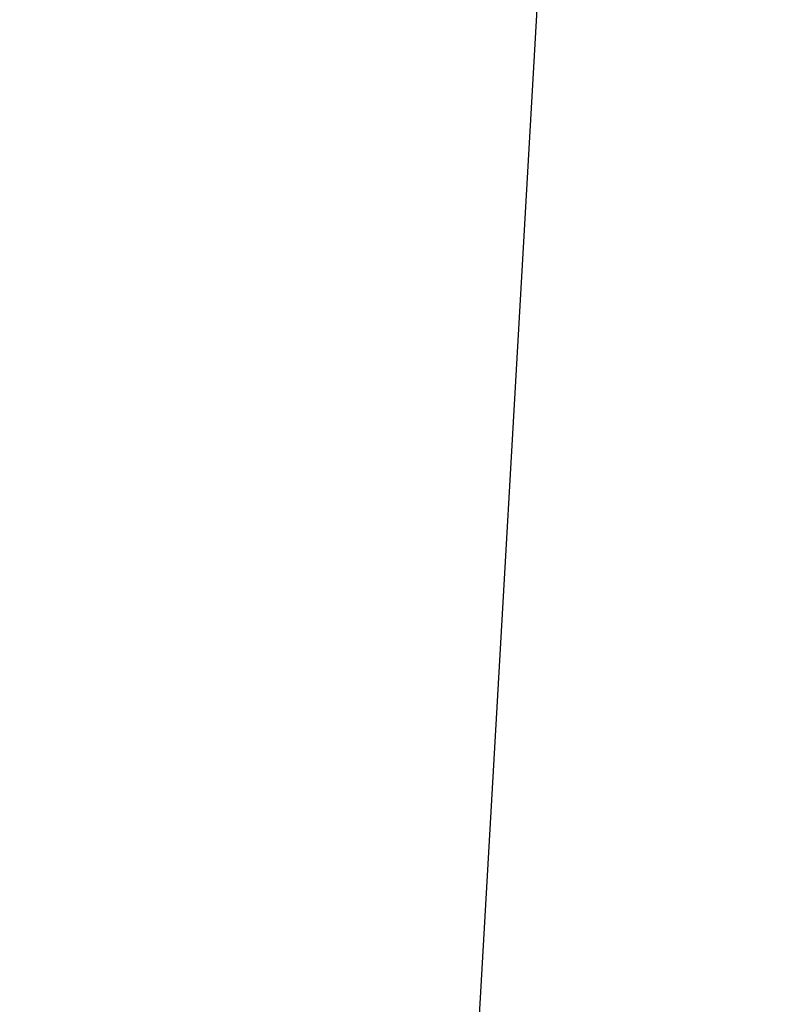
# Model space of a CAD drawing. Header units: millimetres. Extents: x 22 to 142, y -60 to 60.
# Tile 61 of 256: x 80.45869 to 80.46639, y -1.6757 to -1.66579. Entities that reach past the tile are written whole.
import ezdxf

# ---------------------------------------------------------------- set-up
doc = ezdxf.new("R2010")
doc.units = ezdxf.units.MM
doc.header["$LTSCALE"] = 25.4
doc.layers.get('0').update_dxf_attribs({"true_color": 0xff5454})

# ---------------------------------------------------------------- blocks, each defined once
blk = doc.blocks.new('GEOMETRIC-9696.STL#1')
at = {"color": 253, "true_color": 0xa8a7ac}
mesh = blk.add_polyface(dxfattribs=at)
corners = [(81.2116241, -0.3442893, 1104.9447021), (80.4210434, -1.5789469, 1126.815918), (80.7334061, -0.2502837, 1104.9260254), (80.8997574, -1.6708336, 1126.7995605)]
mesh.append_faces([[corners[k] for k in face] for face in [(0, 1, 2), (1, 0, 3)]], dxfattribs={"vtx0": -1, "color": 253})
mesh = blk.add_polyface(dxfattribs=at)
corners = [(81.010788, -0.5037208, 691.694397), (80.4588394, -1.7537459, 713.6381226), (80.5373154, -0.3873547, 691.6819458), (80.9324875, -1.8679732, 713.6160278)]
mesh.append_faces([[corners[k] for k in face] for face in [(0, 1, 2), (1, 0, 3)]], dxfattribs={"vtx0": -1, "color": 253})
mesh = blk.add_polyface(dxfattribs=at)
corners = [(80.9559555, -1.1939527, 735.6900635), (79.8119049, -1.0515932, 713.6995239), (81.0323944, -1.6756488, 735.6884766), (79.7371063, -0.5705643, 713.7294922)]
mesh.append_faces([[corners[k] for k in face] for face in [(0, 1, 2), (1, 0, 3)]], dxfattribs={"vtx0": -1, "color": 253})

msp = doc.modelspace()

# ---------------------------------------------------------------- block references
at = {"color": 0}
msp.add_blockref('GEOMETRIC-9696.STL#1', (0, 0), dxfattribs=at)

doc.saveas('drawing.dxf')
